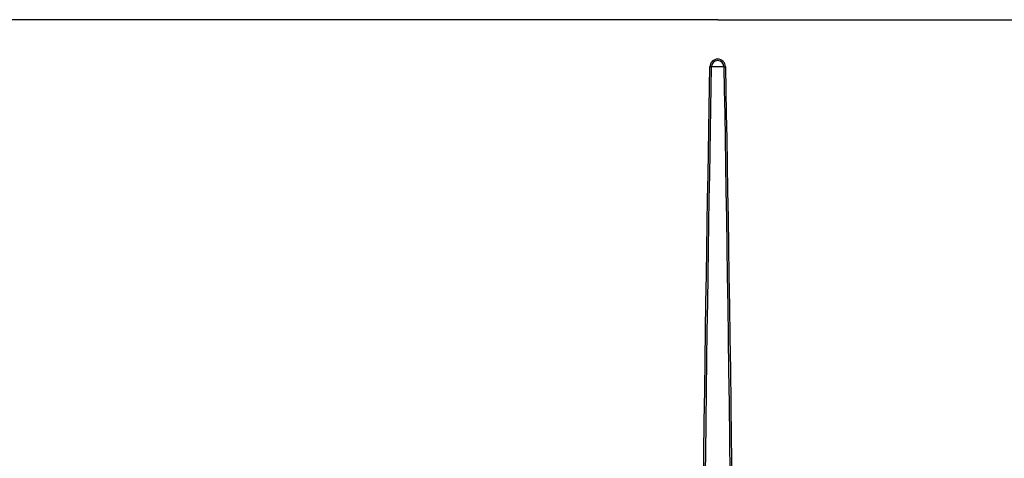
# Model space of a CAD drawing. Header units: centimetres. Extents: x 22052 to 56535, y 76485 to 78519.
# Tile 170 of 235: x 54146 to 54194, y 77876 to 77898. Entities that reach past the tile are written whole.
import ezdxf

# ---------------------------------------------------------------- set-up
doc = ezdxf.new("R2010")
doc.units = ezdxf.units.CM
doc.layers.add('$_urządzenia', color=250, linetype='Continuous')

# ---------------------------------------------------------------- blocks, each defined once
blk = doc.blocks.new('A$C92957c0b')
at = {"layer": '$_urządzenia'}
for p, q in [((0, -30.4), (-300, -30.4)), ((0, -30.4), (300, -30.4)), ((-2.04, -46), (-2.55, -45.99)), ((2.04, -46), (-2.04, -46)), ((2.04, -46), (2.55, -45.99))]:
    blk.add_line(p, q, dxfattribs=at)
for points in [[(-4.72, -185.16), (-4.58, -174.07), (-4.43, -163.35), (-4.29, -153), (-4.15, -143), (-4.01, -133.34), (-3.87, -124.02), (-3.73, -115), (-3.59, -106.28), (-3.45, -97.87), (-3.32, -89.72), (-3.19, -81.84), (-3.06, -74.22), (-2.93, -66.83), (-2.8, -59.66), (-2.67, -52.71), (-2.55, -45.99)], [(-4.11, -185.17), (-3.97, -174.07), (-3.84, -163.35), (-3.7, -153.01), (-3.56, -143.01), (-3.43, -133.34), (-3.29, -124.02), (-3.16, -115.01), (-3.03, -106.29), (-2.9, -97.88), (-2.77, -89.73), (-2.64, -81.85), (-2.52, -74.23), (-2.4, -66.84), (-2.28, -59.67), (-2.16, -52.72), (-2.04, -46)], [(2.04, -46), (2.17, -53.65), (2.31, -61.57), (2.45, -69.78), (2.59, -78.25), (2.73, -87), (2.87, -96.07), (3.02, -105.45), (3.16, -115.14), (3.31, -125.19), (3.46, -135.58), (3.61, -146.33), (3.76, -157.49), (3.91, -169.07), (4.06, -181.07)], [(2.55, -45.99), (2.69, -53.64), (2.83, -61.56), (2.98, -69.77), (3.13, -78.24), (3.27, -86.99), (3.42, -96.06), (3.58, -105.44), (3.73, -115.13), (3.88, -125.18), (4.04, -135.57), (4.2, -146.32), (4.35, -157.49), (4.51, -169.06), (4.67, -181.06)]]:
    blk.add_lwpolyline(points, dxfattribs=at)
for radius, start, end in [(2.55, 0.2248, 179.7752), (2.04, 0, 180)]:
    blk.add_arc((0, -46), radius, start, end, dxfattribs=at)

msp = doc.modelspace()

# ---------------------------------------------------------------- block references
at = {"layer": '$_urządzenia', "xscale": 0.15, "yscale": 0.15, "zscale": 0.15}
msp.add_blockref('A$C92957c0b', (54180.275, 77902.732), dxfattribs=at)

doc.saveas('drawing.dxf')
